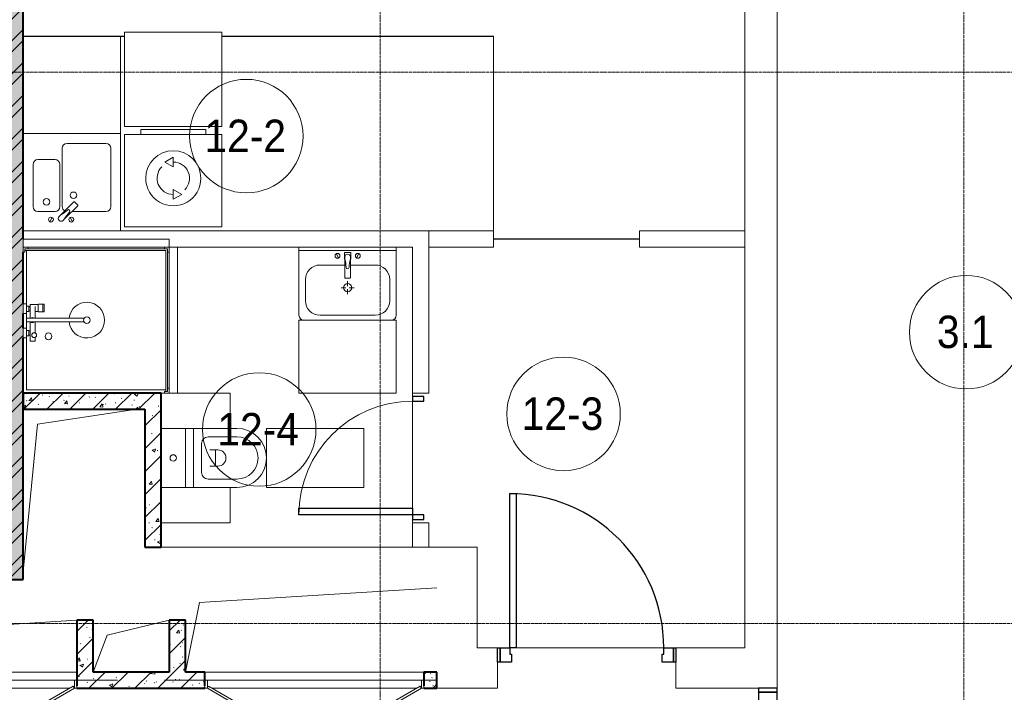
# Model space of a CAD drawing. Header units: millimetres. Extents: x 5617 to 103266, y 7718 to 198901.
# Tile 47 of 51: x 61912 to 67984, y 70375 to 74523. Entities that reach past the tile are written whole.
import ezdxf

# ---------------------------------------------------------------- set-up
doc = ezdxf.new("R2010")
doc.units = ezdxf.units.MM
doc.linetypes.add('ADSK_Линия сетки', pattern=[25, 20, -2.5, 0, -2.5])
doc.linetypes.add('Линия сетки', pattern=[25, 20, -2.5, 0, -2.5])
for name, color, linetype, lineweight in [('Двери', 7, 'Continuous', 18), ('Каркас несущий', 7, 'Continuous', 18), ('Каркас_Импост', 7, 'Continuous', 30), ('Марки помещений', 7, 'Continuous', 20), ('Мебель', 7, 'Continuous', 18), ('Монтажный зазор', 7, 'Continuous', 30), ('Оси', 7, 'Continuous', 9), ('Панель', 7, 'Continuous', 30), ('Перекрытия', 7, 'Continuous', 18), ('Сантехнические приборы', 7, 'Continuous', 18), ('Стены', 7, 'Continuous', 18), ('Стены разрез', 7, 'Continuous', 40), ('Электрооборудование', 7, 'Continuous', 18)]:
    doc.layers.add(name, color=color, linetype=linetype, lineweight=lineweight)
doc.styles.add('Arial_3', font='arial.ttf', dxfattribs={"width": 0.9, "height": 200})
pattern_1 = [(50, (0, 0), (218.62117, -19.1268), [22.86, -251.46]), (355, (0, 0), (-42.2919, 229.2684), [18.288, -201.168]), (100.451, (18.22, -1.6), (176.33107, 210.13963), [19.428, -213.708]), (46.184, (0, 60.96), (325.29495, -50.45164), [34.29, -377.19]), (96.636, (27.1, 56.76), (284.883, 296.9127), [29.142, -320.562]), (351.184, (0, 60.96), (284.8858, 296.9107), [27.432, -301.752]), (21, (30.48, 45.72), (181.93753, -122.71832), [22.86, -251.46]), (326, (30.48, 45.72), (74.1622, 221.0262), [18.288, -201.168]), (71.451, (45.64, 35.5), (256.10035, 98.30526), [19.428, -213.708]), (37.5, (0, 0), (3.70639, 101.465895), [3.353, -195.377, 3.353, -200.863, -201.93]), (37.5, (0, 0), (3.70639, 101.465895), [-402.946, 3.353, -198.577]), (7.5, (0, 0), (80.18358, 120.21653), [3.353, -113.081, 3.353, -190.805, -76.962]), (7.5, (0, 0), (80.18358, 120.21653), [-310.591, 3.353, -73.609]), (327.5, (-67.97, 0), (162.70865, -6.87497), [3.353, -72.847, 3.353, -234.391, -315.468]), (327.5, (-67.97, 0), (162.70865, -6.87497), [-313.944, 3.353, -312.115]), (317.5, (-98.45, 0), (177.75468, 30.51183), [3.353, -95.707, 3.353, -154.534, -224.028]), (317.5, (-98.45, 0), (177.75468, 30.51183), [-256.946, 3.353, -220.675])]
pattern_2 = [(45, (0, 0), (-70.71068, 70.71068), [])]

# ---------------------------------------------------------------- blocks, each defined once
blk = doc.blocks.new('MR_Душевой поддон - Санузел с душем_900х900-2560079-МКСС_K1_L15__47_700_')
at = {"layer": 'Сантехнические приборы', "color": 253, "true_color": 0xaaaaaa}
for p, q in [((-100, 870), (-90, 870)), ((-90, 870), (-90, 890)), ((-90, 890), (-70, 890)), ((790, 890), (-90, 890)), ((-90, 890), (-90, 10)), ((-80, 10), (-80, 880)), ((-80, 880), (790, 880)), ((-70, 890), (-70, 900)), ((770, 900), (770, 890)), ((770, 890), (790, 890)), ((780, 880), (780, 20)), ((790, 890), (790, 870)), ((790, 880), (790, 890)), ((790, 870), (800, 870)), ((800, 870), (800, 900)), ((338.7, 20), (338.7, 375.1)), ((361.3, 375.1), (361.3, 20)), ((251.9, 129.1), (298.9, 129.1)), ((251.9, 120), (251.9, 129.1)), ((298.9, 129.1), (298.9, 120)), ((251.9, 120), (298.9, 120)), ((251.9, 92.5), (251.9, 120)), ((298.9, 120), (251.9, 120)), ((298.9, 92.5), (251.9, 92.5)), ((253.8, 92.5), (296.6, 92.5)), ((253.8, 42), (253.8, 92.5)), ((266.7, 73.7), (338.7, 73.7)), ((296.6, 92.5), (296.6, 73.7)), ((298.9, 120), (298.9, 92.5)), ((361.3, 73.7), (428.7, 73.7)), ((455.7, 73.7), (479.1, 73.7)), ((479.1, 73.7), (479.1, 42)), ((-90, 30), (-100, 30)), ((-90, 10), (-90, 30)), ((-70, 10), (-90, 10)), ((-90, 10), (-80, 10)), ((250.2, 20), (-80, 20)), ((-70, 0), (-70, 10)), ((250.2, 20), (310, 20)), ((250.2, 0), (250.2, 20)), ((266.7, 42), (253.8, 42)), ((264, 34), (296, 34)), ((264, 20), (264, 34)), ((296, 20), (264, 20)), ((338.7, 42), (266.7, 42)), ((266.7, 42), (293.6, 42)), ((266.7, 34), (266.7, 42)), ((293.6, 34), (266.7, 34)), ((293.6, 42), (293.6, 34)), ((296, 34), (296, 20)), ((338.7, 20), (310, 20)), ((310, 20), (310, 0)), ((361.3, 20), (338.7, 20)), ((479.1, 42), (361.3, 42)), ((400, 20), (361.3, 20)), ((400, 0), (400, 20)), ((400, 20), (459.8, 20)), ((414, 20), (414, 34)), ((414, 34), (446, 34)), ((446, 20), (414, 20)), ((416.4, 34), (416.4, 42)), ((416.4, 42), (443.3, 42)), ((443.3, 34), (416.4, 34)), ((443.3, 42), (443.3, 34)), ((446, 34), (446, 20)), ((780, 20), (459.8, 20)), ((459.8, 20), (459.8, 0)), ((-100, 0), (-70, 0)), ((310, 0), (250.2, 0)), ((459.8, 0), (400, 0))]:
    blk.add_line(p, q, dxfattribs=at)
for centre, radius, start, end in [((350, 391.5), 110, 275.91598, 264.08402), ((350, 391.5), 20, 0, 180), ((350, 391.5), 20, 180, 0), ((350, 391.5), 20, 235.4667, 304.5333), ((450, 155.2), 20.9, 360, 180), ((450, 155.2), 20.9, 180, 360), ((350, 56.1), 15.5, 137.00933, 222.99067), ((350, 56.1), 15.5, 317.00933, 42.99067), ((442.2, 67.2), 15, 0, 180), ((442.2, 67.2), 15, 154.04828, 25.95172), ((442.2, 67.2), 15, 180, 0)]:
    blk.add_arc(centre, radius, start, end, dxfattribs=at)
blk = doc.blocks.new('MR_Зона обслуживания - MR_Зона обслуживания-2560081-МКСС_K1_L15__47_700_')
at = {"layer": 'Мебель', "lineweight": 9}
for p, q in [((450, 50), (-450, 50)), ((-450, 50), (-450, 0)), ((-450, 0), (450, 0)), ((450, 0), (450, 50))]:
    blk.add_line(p, q, dxfattribs=at)
blk = doc.blocks.new('MR_Унитаз напольный - Санузел с ванной-V1-МКСС_K1_L15__47_700_')
at = {"layer": 'Сантехнические приборы', "color": 253, "true_color": 0xaaaaaa}
for p, q in [((-182.5, 0), (-182.5, 267.5)), ((-130, 267.5), (-130, 90)), ((130, 90), (130, 267.5)), ((182.5, 267.5), (182.5, 0)), ((-50, 150), (-50, 100)), ((-50, 135), (50, 135)), ((50, 100), (50, 150)), ((182.5, 0), (-182.5, 0)), ((-182.5, -50), (-182.5, 0)), ((-182.5, 0), (182.5, 0)), ((-90, 50), (90, 50)), ((182.5, 0), (182.5, -50)), ((-182.5, -50), (182.5, -50)), ((-182.5, -200), (-182.5, -50)), ((182.5, -50), (-182.5, -50)), ((182.5, -50), (182.5, -200))]:
    blk.add_line(p, q, dxfattribs=at)
for centre, radius, start, end in [((0, 267.5), 182.5, 0, 180), ((0, 267.5), 130, 360, 180), ((0, 150), 50, 360, 180), ((-90, 90), 40, 180, 270), ((90, 90), 40, 270, 360), ((0, -125), 20, 360, 180), ((0, -125), 20, 180, 360)]:
    blk.add_arc(centre, radius, start, end, dxfattribs=at)
blk = doc.blocks.new('MR_Зона обслуживания - MR_Зона обслуживания-V2-МКСС_K1_L15__47_700_')
at = {"layer": 'Мебель', "lineweight": 9}
for p, q in [((182.5, 600), (-182.5, 600)), ((-182.5, 600), (-182.5, 0)), ((182.5, 0), (182.5, 600)), ((-182.5, 0), (182.5, 0))]:
    blk.add_line(p, q, dxfattribs=at)
blk = doc.blocks.new('MR_Зона обслуживания - MR_Зона обслуживания-2560084-МКСС_K1_L15__47_700_')
at = {"layer": 'Мебель', "lineweight": 9}
for p, q in [((108.75, 425), (-108.75, 425)), ((108.75, 0), (108.75, 425))]:
    blk.add_line(p, q, dxfattribs=at)
blk = doc.blocks.new('MR_Зона обслуживания - MR_Зона обслуживания-V9-МКСС_K1_L15__47_700_')
at = {"layer": 'Мебель', "lineweight": 9}
for p, q in [((108.75, 425), (-108.75, 425)), ((-108.75, 425), (-108.75, 100)), ((-108.75, 20), (-108.75, 0))]:
    blk.add_line(p, q, dxfattribs=at)
blk = doc.blocks.new('MR_Стиральная машина - Стиральная машина_600-2498981-МКСС_K1_L15__47_700_')
at = {"layer": 'Электрооборудование', "color": 253, "true_color": 0xaaaaaa}
for p, q in [((300, 0), (-300, 0)), ((-300, 0), (-300, -570)), ((300, -570), (300, 0)), ((0, -170), (-52, -200)), ((0, -230), (0, -170)), ((-52, -200), (0, -230)), ((0, -370), (0, -430)), ((52, -400), (0, -370)), ((0, -430), (52, -400)), ((-300, -570), (300, -570)), ((-200, -570), (-200, -600)), ((-200, -600), (200, -600)), ((200, -600), (200, -570))]:
    blk.add_line(p, q, dxfattribs=at)
for radius, start, end in [(170, 360, 180), (100, 135, 270), (100, 315, 90), (170, 180, 360)]:
    blk.add_arc((0, -300), radius, start, end, dxfattribs=at)
blk = doc.blocks.new('MR_Зона обслуживания - MR_Зона обслуживания-2560093-МКСС_K1_L15__47_700_')
at = {"layer": 'Мебель', "lineweight": 9}
for p, q in [((300, 0), (-300, 0)), ((-300, 0), (-300, -580)), ((300, -580), (300, 0)), ((-300, -580), (300, -580))]:
    blk.add_line(p, q, dxfattribs=at)
blk = doc.blocks.new('MR_Мойка - Кухонная мойка-V11-МКСС_K1_L15__47_700_')
at = {"layer": 'Сантехнические приборы', "color": 253, "true_color": 0xaaaaaa}
for p, q in [((-300, 550), (300, 550)), ((300, 550), (300, -50)), ((-30, 490), (210, 490)), ((-60, 100), (-60, 460)), ((240, 460), (240, 100)), ((-210, 390), (-104, 390)), ((-240, 100), (-240, 360)), ((-74, 360), (-74, 100)), ((-69.8, 48.2), (11.4, 129.4)), ((15.7, 129.4), (35.5, 109.6)), ((-104, 70), (-210, 70)), ((35.5, 105.4), (-45.7, 24.2)), ((210, 70), (0.1, 70)), ((-136.7, 6.7), (-122.6, 33.3)), ((-79, 39), (-69.8, 48.2)), ((-45.7, 24.2), (-55, 14.9)), ((2.7, 6.7), (-11.4, 33.3)), ((300, -50), (-300, -50))]:
    blk.add_line(p, q, dxfattribs=at)
for centre, radius, start, end in [((-30, 460), 30, 90, 180), ((210, 460), 30, 0, 90), ((-210, 360), 30, 90, 180), ((-104, 360), 30, 0, 90), ((10, 170), 20, 0, 180), ((-157, 130), 20, 0, 180), ((-157, 130), 20, 180, 0), ((10, 170), 20, 180, 0), ((13.5, 127.3), 3, 45, 135), ((13.5, 127.3), 3, 45, 135), ((-210, 100), 30, 180, 270), ((-104, 100), 30, 270, 0), ((-171.5, 230.2), 208.5, 299.18231, 313.4054), ((-30, 100), 30, 180, 241.44894), ((136.3, -77.5), 208.5, 136.5946, 150.81769), ((-21.7, 72.3), 9.19, 315, 135), ((33.3, 107.5), 3, 315, 45), ((33.3, 107.5), 3, 315, 45), ((210, 100), 30, 270, 0), ((-129.7, 20), 15, 0, 180), ((-129.7, 20), 15, 180, 0), ((-67, 26.9), 17, 135, 315), ((-4.3, 20), 15, 0, 180), ((-4.3, 20), 15, 180, 0)]:
    blk.add_arc(centre, radius, start, end, dxfattribs=at)
blk = doc.blocks.new('MR_Зона обслуживания - MR_Зона обслуживания-V12-МКСС_K1_L15__47_700_')
at = {"layer": 'Мебель', "lineweight": 9}
for p, q in [((300, 600), (-300, 600)), ((300, 0), (300, 600)), ((-300, 0), (300, 0))]:
    blk.add_line(p, q, dxfattribs=at)
blk = doc.blocks.new('MR_Тумба-Умывальник с зеркалом - Тумба-умывальник_600-V18-МКСС_K1_L15__47_700_')
at = {"layer": 'Сантехнические приборы', "color": 253, "true_color": 0xaaaaaa}
for p, q in [((-300, 0), (-300, -420)), ((300, -420), (300, 0)), ((-300, -20), (300, -20)), ((-69.7, -39.8), (-55.6, -66.3)), ((20, -33.1), (-20, -33.1)), ((-20, -33.1), (-20, -73.1)), ((-17, -60), (-17, -73.1)), ((17, -73.1), (17, -60)), ((20, -73.1), (20, -33.1)), ((69.7, -39.8), (55.6, -66.3)), ((-17, -110), (-170, -110)), ((-20, -73.1), (-17, -73.1)), ((-17, -73.1), (-17, -187.9)), ((17, -187.9), (17, -73.1)), ((17, -73.1), (20, -73.1)), ((170, -110), (17, -110)), ((-260, -200), (-260, -330)), ((-14, -190.9), (14, -190.9)), ((0, -210), (0, -240)), ((260, -330), (260, -200)), ((-10, -250), (-40, -250)), ((0, -290), (0, -260)), ((40, -250), (10, -250)), ((-170, -420), (170, -420))]:
    blk.add_line(p, q, dxfattribs=at)
for centre, radius, start, end in [((-62.7, -53.1), 15, 360, 180), ((-62.7, -53.1), 15, 180, 360), ((0, -60), 17, 360, 180), ((62.7, -53.1), 15, 360, 180), ((62.7, -53.1), 15, 180, 360), ((-170, -200), 90, 90, 180), ((-217.6, -129.9), 208.5, 1.5946, 15.81769), ((217.6, -129.9), 208.5, 164.18231, 178.4054), ((170, -200), 90, 360, 90), ((0, -124.1), 9.19, 180, 360), ((0, -250), 25, 0, 180), ((-14, -187.9), 3, 180, 270), ((-14, -187.9), 3, 195, 255), ((14, -187.9), 3, 270, 0), ((14, -187.9), 3, 285, 345), ((0, -250), 25, 180, 0), ((-170, -330), 90, 180, 270), ((170, -330), 90, 270, 360), ((-270, -420), 30, 180, 270), ((270, -420), 30, 270, 360)]:
    blk.add_arc(centre, radius, start, end, dxfattribs=at)
blk = doc.blocks.new('MR_Зона обслуживания - MR_Зона обслуживания-2560087-МКСС_K1_L15__47_700_')
at = {"layer": 'Мебель', "lineweight": 9}
for p, q in [((300, 0), (-300, 0)), ((-300, 0), (-300, -450)), ((300, -450), (300, 0)), ((-300, -450), (300, -450))]:
    blk.add_line(p, q, dxfattribs=at)
blk = doc.blocks.new('A_DOR_Door - Вн_3_Одинарная_800x2100-2943060-МКСС_K1_L15__47_700_')
at = {"layer": 'Двери', "color": 253, "lineweight": 30, "true_color": 0xaaaaaa}
for p, q in [((-350, 50), (-350, 750)), ((-350, 750), (-310, 750)), ((-350, 50), (-350, 750)), ((-310, 750), (-310, 50)), ((-380, 50), (-380, -20)), ((-350, 50), (-380, 50)), ((-310, 50), (-350, 50)), ((-350, -20), (-350, 50)), ((380, 50), (350, 50)), ((350, 50), (350, -20)), ((380, -20), (380, 50)), ((-380, -20), (-350, -20)), ((350, -20), (380, -20))]:
    blk.add_line(p, q, dxfattribs=at)
at = {"layer": 'Двери', "color": 254, "lineweight": 9, "true_color": 0xd4d4d4}
blk.add_arc((-350, 50), 700, 360, 90, dxfattribs=at)
blk = doc.blocks.new('101_Дверь_Однопольная - _НЧ_Мет_900х2100_Квартира_Пр-3606083-МКСС_K1_L15__47_700_')
at = {"layer": 'Каркас_Импост', "color": 253, "true_color": 0xaaaaaa}
for p, q in [((-535, 125), (-475, 125)), ((-535, 35), (-535, 125)), ((-475, 125), (-475, 85)), ((475, 125), (535, 125)), ((475, 85), (475, 125)), ((535, 125), (535, 35)), ((-475, 85), (-465, 85)), ((-465, 85), (-465, 35)), ((465, 85), (475, 85)), ((465, 35), (465, 85)), ((-465, 35), (-535, 35)), ((535, 35), (465, 35))]:
    blk.add_line(p, q, dxfattribs=at)
at = {"layer": 'Монтажный зазор', "color": 253, "true_color": 0xaaaaaa}
for p, q in [((-550, 125), (-535, 125)), ((-550, 35), (-550, 125)), ((-535, 125), (-535, 35)), ((535, 35), (535, 125)), ((535, 125), (550, 125)), ((550, 125), (550, 35)), ((-535, 35), (-550, 35)), ((550, 35), (535, 35))]:
    blk.add_line(p, q, dxfattribs=at)
at = {"layer": 'Панель', "color": 253, "true_color": 0xaaaaaa}
for p, q in [((-475, 1075), (-435, 1075)), ((-475, 125), (-475, 1075)), ((-435, 1075), (-435, 125)), ((-435, 125), (-475, 125))]:
    blk.add_line(p, q, dxfattribs=at)
blk.add_arc((-475, 125), 950, 0, 90, dxfattribs=at)
blk = doc.blocks.new('101_Дверь_Двупольная - _ПЧ_Мет_1350х2100_Лифтовый холл_Л-3669496-МКСС_K1_L15__47_700_')
at = {"layer": 'Каркас_Импост', "color": 253, "true_color": 0xaaaaaa}
for p, q in [((-715, 100), (-775, 100)), ((-775, 100), (-775, -15)), ((-715, 60), (-715, 100)), ((775, 100), (715, 100)), ((715, 100), (715, 60)), ((775, -15), (775, 100)), ((-705, 60), (-715, 60)), ((-705, -15), (-705, 60)), ((715, 60), (705, 60)), ((705, 60), (705, -15)), ((-775, -15), (-705, -15)), ((705, -15), (775, -15))]:
    blk.add_line(p, q, dxfattribs=at)
at = {"layer": 'Монтажный зазор', "color": 253, "true_color": 0xaaaaaa}
for p, q in [((-775, 100), (-800, 100)), ((-800, 100), (-800, -15)), ((-775, -15), (-775, 100)), ((800, 100), (775, 100)), ((775, 100), (775, -15)), ((800, -15), (800, 100)), ((-800, -15), (-775, -15)), ((775, -15), (800, -15))]:
    blk.add_line(p, q, dxfattribs=at)
at = {"layer": 'Панель', "color": 253, "true_color": 0xaaaaaa}
for p, q in [((715, 1040), (675, 1040)), ((675, 1040), (675, 100)), ((715, 100), (715, 1040)), ((-675, 590), (-715, 590)), ((-715, 590), (-715, 100)), ((-675, 100), (-675, 590)), ((-715, 100), (-675, 100)), ((675, 100), (715, 100))]:
    blk.add_line(p, q, dxfattribs=at)
at = {"layer": 'Панель', "color": 253, "lineweight": 18, "true_color": 0xaaaaaa}
for centre, radius, start, end in [((715, 100), 940, 90, 180), ((-715, 100), 490, 360, 90)]:
    blk.add_arc(centre, radius, start, end, dxfattribs=at)
blk = doc.blocks.new('101_Лючок доступа_Двупольный - ЛД_П_1350х2100_ПК-3931864-МКСС_K1_L15__47_700_')
at = {"layer": 'Двери', "color": 253, "true_color": 0xaaaaaa}
for p, q in [((-88.4, 380), (-660, 50)), ((-652.5, 37), (-80.9, 367)), ((-80.9, 367), (-88.4, 380)), ((88.4, 380), (80.9, 367)), ((80.9, 367), (652.5, 37)), ((660, 50), (88.4, 380)), ((-660, 50), (-675, 50)), ((-660, 50), (-652.5, 37)), ((0, 50), (-630, 50)), ((630, 50), (0, 50)), ((652.5, 37), (660, 50)), ((675, 50), (660, 50)), ((675, -50), (-675, -50))]:
    blk.add_line(p, q, dxfattribs=at)
at = {"layer": 'Каркас_Импост', "color": 253, "lineweight": 18, "true_color": 0xaaaaaa}
for p, q in [((-675, 50), (-660, 50)), ((-675, 50), (-675, 0)), ((-675, 0), (-660, 0)), ((-660, 50), (-660, 0)), ((675, 50), (660, 50)), ((660, 50), (660, 0)), ((660, 0), (675, 0)), ((675, 50), (675, 0))]:
    blk.add_line(p, q, dxfattribs=at)
blk = doc.blocks.new('101_Лючок доступа_Двупольный - ЛД_П_1500х2100-3935640-МКСС_K1_L15__47_700_')
at = {"layer": 'Двери', "color": 253, "true_color": 0xaaaaaa}
for p, q in [((-98.5, 417.5), (-735, 50)), ((-727.5, 37), (-91, 404.5)), ((-91, 404.5), (-98.5, 417.5)), ((98.5, 417.5), (91, 404.5)), ((91, 404.5), (727.5, 37)), ((735, 50), (98.5, 417.5)), ((-735, 50), (-750, 50)), ((-735, 50), (-727.5, 37)), ((0, 50), (-705, 50)), ((705, 50), (0, 50)), ((727.5, 37), (735, 50)), ((750, 50), (735, 50)), ((750, -50), (-750, -50))]:
    blk.add_line(p, q, dxfattribs=at)
at = {"layer": 'Каркас_Импост', "color": 253, "lineweight": 18, "true_color": 0xaaaaaa}
for p, q in [((-750, 50), (-735, 50)), ((-750, 50), (-750, 0)), ((-750, 0), (-735, 0)), ((-735, 50), (-735, 0)), ((750, 50), (735, 50)), ((735, 50), (735, 0)), ((735, 0), (750, 0)), ((750, 50), (750, 0))]:
    blk.add_line(p, q, dxfattribs=at)
blk = doc.blocks.new('ПР - 1520_100_Оп1210-250-3955587-МКСС_K1_L15__47_700_')
at = {"layer": 'Каркас несущий', "color": 21, "true_color": 0xffaaaa}
blk.add_line((-1000, 0), (1960, 0), dxfattribs=at)
blk.add_line((-1000, 0), (1960, 0), dxfattribs=at)
blk = doc.blocks.new('ПР - 1350_100_Оп250-80-3955011-МКСС_K1_L15__47_700_')
at = {"layer": 'Каркас несущий', "color": 21, "true_color": 0xffaaaa}
blk.add_line((-755, 0), (925, 0), dxfattribs=at)
blk.add_line((-755, 0), (925, 0), dxfattribs=at)
blk = doc.blocks.new('135_SLK_K1_AR_rvt-1-МКСС_K1_L15__47_700_')
at = {"layer": 'Стены разрез', "lineweight": 9, "true_color": 0xaaaaaa}
h = blk.add_hatch(dxfattribs=at)
h.set_pattern_fill('FP_1', color=253, style=0, pattern_type=2)
h.set_pattern_definition(pattern_1)
h.paths.add_polyline_path([(48150, 71070), (48150, 77400), (47950, 77400), (47950, 71070)])
h = blk.add_hatch(dxfattribs=at)
h.set_pattern_fill('FP_2', color=253, style=0, pattern_type=2)
h.set_pattern_definition([(45, (0, 0), (-101.02788, 101.02788), []), (45, (67.35, 0), (-101.02788, 101.02788), [])])
h.paths.add_polyline_path([(48150, 71070), (48150, 77400), (47950, 77400), (47950, 71070)])
h = blk.add_hatch(dxfattribs=at)
h.set_pattern_fill('FP_1', color=253, style=0, pattern_type=2)
h.set_pattern_definition(pattern_1)
h.paths.add_polyline_path([(48900, 72120), (49000, 72120), (49000, 72220), (48150, 72220), (48150, 72120), (48271.5, 72120)])
h = blk.add_hatch(dxfattribs=at)
h.set_pattern_fill('FP_3', color=253, style=0, pattern_type=2)
h.set_pattern_definition(pattern_2)
h.paths.add_polyline_path([(48900, 72120), (49000, 72120), (49000, 72220), (48150, 72220), (48150, 72120), (48271.5, 72120)])
h = blk.add_hatch(dxfattribs=at)
h.set_pattern_fill('FP_1', color=253, style=0, pattern_type=2)
h.set_pattern_definition(pattern_1)
h.paths.add_polyline_path([(49000, 71270), (49000, 72120), (48900, 72120), (48900, 71270), (48958.8, 71270)])
h = blk.add_hatch(dxfattribs=at)
h.set_pattern_fill('FP_3', color=253, style=0, pattern_type=2)
h.set_pattern_definition(pattern_2)
h.paths.add_polyline_path([(49000, 71270), (49000, 72120), (48900, 72120), (48900, 71270), (48958.8, 71270)])
h = blk.add_hatch(dxfattribs=at)
h.set_pattern_fill('FP_1', color=253, style=0, pattern_type=2)
h.set_pattern_definition(pattern_1)
h.paths.add_polyline_path([(48580, 70500), (48580, 70820), (48480, 70820), (48480, 70500)])
h = blk.add_hatch(dxfattribs=at)
h.set_pattern_fill('FP_3', color=253, style=0, pattern_type=2)
h.set_pattern_definition(pattern_2)
h.paths.add_polyline_path([(48580, 70500), (48580, 70820), (48480, 70820), (48480, 70500)])
h = blk.add_hatch(dxfattribs=at)
h.set_pattern_fill('FP_1', color=253, style=0, pattern_type=2)
h.set_pattern_definition(pattern_1)
h.paths.add_polyline_path([(49150, 70500), (49150, 70820), (49050, 70820), (49050, 70500)])
h = blk.add_hatch(dxfattribs=at)
h.set_pattern_fill('FP_3', color=253, style=0, pattern_type=2)
h.set_pattern_definition(pattern_2)
h.paths.add_polyline_path([(49150, 70500), (49150, 70820), (49050, 70820), (49050, 70500)])
h = blk.add_hatch(dxfattribs=at)
h.set_pattern_fill('FP_1', color=253, style=0, pattern_type=2)
h.set_pattern_definition(pattern_1)
h.paths.add_polyline_path([(50700, 70400), (50700, 70500), (50620, 70500), (50620, 70400)])
h.paths.add_polyline_path([(48480, 70400), (49270, 70400), (49270, 70500), (48480, 70500), (48480, 70413)])
h.paths.add_polyline_path([(46810, 70400), (46980, 70400), (46980, 70500), (46810, 70500), (46810, 70413)])
h.paths.add_polyline_path([(46460, 70400), (46460, 70500), (46340, 70500), (46340, 70400)])
h = blk.add_hatch(dxfattribs=at)
h.set_pattern_fill('FP_3', color=253, style=0, pattern_type=2)
h.set_pattern_definition(pattern_2)
h.paths.add_polyline_path([(50700, 70400), (50700, 70500), (50620, 70500), (50620, 70400)])
h.paths.add_polyline_path([(48480, 70400), (49270, 70400), (49270, 70500), (48480, 70500), (48480, 70413)])
h.paths.add_polyline_path([(46810, 70400), (46980, 70400), (46980, 70500), (46810, 70500), (46810, 70413)])
h.paths.add_polyline_path([(46460, 70400), (46460, 70500), (46340, 70500), (46340, 70400)])
at = {"color": 253, "lineweight": 18, "true_color": 0xaaaaaa}
for p, q in [((48237.1, 72027.8), (48850, 72120)), ((48150, 71120), (48237.1, 72027.8)), ((49237.1, 70927.8), (50700, 71020)), ((49150, 70500), (49237.1, 70927.8)), ((46997.1, 70727.8), (48480, 70820)), ((48667.1, 70727.8), (49050, 70820)), ((48580, 70500), (48667.1, 70727.8))]:
    blk.add_line(p, q, dxfattribs=at)
at = {"layer": 'Перекрытия', "color": 253, "true_color": 0xaaaaaa}
for p, q in [((52800, 77200), (52800, 70400)), ((52600, 73220), (52600, 76800)), ((52600, 70650), (52600, 73120)), ((50550, 72200), (50550, 72220)), ((50550, 72220), (50550, 72200)), ((50550, 71510), (50550, 72170)), ((50550, 72170), (50550, 71510)), ((50550, 71420), (50550, 71440)), ((50550, 71440), (50550, 71420)), ((49000, 71270), (50550, 71270)), ((50650, 71270), (50950, 71270)), ((50950, 71270), (50950, 70650)), ((50950, 70650), (51075, 70650)), ((51190, 70650), (52100, 70650)), ((52100, 70650), (51190, 70650)), ((52175, 70650), (52600, 70650)), ((51075, 70560), (51075, 70400)), ((52175, 70400), (52175, 70560)), ((51075, 70400), (50700, 70400)), ((52685, 70400), (52175, 70400))]:
    blk.add_line(p, q, dxfattribs=at)
at = {"layer": 'Стены', "color": 253, "true_color": 0xaaaaaa}
for p, q in [((48150, 74420.4), (48775, 74420.4)), ((48775, 74419.6), (48750, 74419.6)), ((49375, 74420.4), (51049.6, 74420.4)), ((51049.6, 74419.6), (49375, 74419.6)), ((51050.4, 74420.4), (51049.6, 74420.4)), ((51049.6, 73220), (51049.6, 74419.6)), ((51050.4, 74420.4), (51050.4, 73220)), ((48750, 73220), (50650, 73220)), ((50650, 73120), (50650, 73220)), ((50650, 73220), (51049.6, 73220)), ((50650, 73220), (50650, 73120)), ((51050, 73220), (51050.4, 73220)), ((51050, 73220), (51050, 73120)), ((51050, 73170.4), (51950, 73170.4)), ((51050, 73170.4), (51050, 73169.6)), ((51950, 73220), (52600, 73220)), ((51950, 73220), (51950, 73120)), ((51950, 73170.4), (51950, 73169.6)), ((52600, 73220), (52600, 73120)), ((50550, 73120), (49100, 73120)), ((50550, 72220), (50550, 73120)), ((50650, 73120), (50650, 72220)), ((51050, 73120), (50650, 73120)), ((51950, 73169.6), (51050, 73169.6)), ((52600, 73120), (51950, 73120)), ((50550, 72220), (50650, 72220)), ((50550, 71270), (50550, 71420)), ((50650, 71420), (50550, 71420)), ((50650, 71420), (50650, 71270)), ((50550, 71270), (50650, 71270)), ((46980, 70500), (48480, 70500)), ((49270, 70500), (50620, 70500))]:
    blk.add_line(p, q, dxfattribs=at)
at = {"layer": 'Стены разрез', "color": 253, "true_color": 0xaaaaaa}
for p, q in [((48150, 73170), (48150, 77400)), ((48150, 72769.8), (48150, 73090)), ((48150, 72620), (48150, 72710)), ((48150, 71070), (48150, 72560.2)), ((49000, 72220), (48150, 72220)), ((48150, 72220), (48150, 72120)), ((49000, 72120), (49000, 72220)), ((48150, 72120), (48900, 72120)), ((48900, 72120), (48900, 71270)), ((49000, 71270), (49000, 72120)), ((48900, 71270), (49000, 71270)), ((47950, 71070), (48150, 71070)), ((48480, 70820), (48480, 70500)), ((48580, 70820), (48480, 70820)), ((48580, 70500), (48580, 70820)), ((49050, 70820), (49050, 70500)), ((49150, 70820), (49050, 70820)), ((49150, 70500), (49150, 70820)), ((48480, 70500), (48480, 70415)), ((49050, 70500), (48580, 70500)), ((49270, 70500), (49150, 70500)), ((49270, 70415), (49270, 70500)), ((50700, 70500), (50620, 70500)), ((50620, 70500), (50620, 70415)), ((50700, 70400), (50700, 70500)), ((48480, 70400), (49270, 70400)), ((50620, 70400), (50700, 70400))]:
    blk.add_line(p, q, dxfattribs=at)
at = {"layer": 'Двери', "color": 253, "lineweight": 18, "true_color": 0xaaaaaa}
for name, p, rotation in [('A_DOR_Door - Вн_3_Одинарная_800x2100-2943060-МКСС_K1_L15__47_700_', (50600, 71820), 90.00000000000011), ('101_Лючок доступа_Двупольный - ЛД_П_1500х2100-3935640-МКСС_K1_L15__47_700_', (47730, 70450), 180), ('101_Лючок доступа_Двупольный - ЛД_П_1350х2100_ПК-3931864-МКСС_K1_L15__47_700_', (49945, 70450), 180), ('101_Дверь_Двупольная - _ПЧ_Мет_1350х2100_Лифтовый холл_Л-3669496-МКСС_K1_L15__47_700_', (52700, 69600), 269.9999999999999)]:
    blk.add_blockref(name, p, dxfattribs=dict(at, rotation=rotation))
blk.add_blockref('101_Дверь_Однопольная - _НЧ_Мет_900х2100_Квартира_Пр-3606083-МКСС_K1_L15__47_700_', (51625, 70525), dxfattribs=at)
at = {"layer": 'Каркас несущий', "color": 253, "lineweight": 18, "true_color": 0xaaaaaa, "rotation": 180}
for name, p in [('ПР - 1520_100_Оп1210-250-3955587-МКСС_K1_L15__47_700_', (47730, 70450)), ('ПР - 1350_100_Оп250-80-3955011-МКСС_K1_L15__47_700_', (49945, 70450))]:
    blk.add_blockref(name, p, dxfattribs=at)
at = {"layer": 'Мебель', "color": 253, "lineweight": 18, "true_color": 0xaaaaaa}
for name, p in [('MR_Зона обслуживания - MR_Зона обслуживания-V12-МКСС_K1_L15__47_700_', (48450, 73820)), ('MR_Зона обслуживания - MR_Зона обслуживания-2560081-МКСС_K1_L15__47_700_', (48600, 73120)), ('MR_Зона обслуживания - MR_Зона обслуживания-2560087-МКСС_K1_L15__47_700_', (50150, 72670))]:
    blk.add_blockref(name, p, dxfattribs=at)
for name, p, rotation in [('MR_Зона обслуживания - MR_Зона обслуживания-2560093-МКСС_K1_L15__47_700_', (49075, 73865), 180), ('MR_Зона обслуживания - MR_Зона обслуживания-2560081-МКСС_K1_L15__47_700_', (49050, 72670), 269.9999999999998), ('MR_Зона обслуживания - MR_Зона обслуживания-V9-МКСС_K1_L15__47_700_', (49000, 72111.2), 270.0000000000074), ('MR_Зона обслуживания - MR_Зона обслуживания-V2-МКСС_K1_L15__47_700_', (49650, 71820), 270.0000000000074), ('MR_Зона обслуживания - MR_Зона обслуживания-2560084-МКСС_K1_L15__47_700_', (49000, 71528.7), 270.0000000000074)]:
    blk.add_blockref(name, p, dxfattribs=dict(at, rotation=rotation))
at = {"layer": 'Сантехнические приборы', "color": 253, "lineweight": 18, "true_color": 0xaaaaaa}
for name, p in [('MR_Мойка - Кухонная мойка-V11-МКСС_K1_L15__47_700_', (48450, 73270)), ('MR_Тумба-Умывальник с зеркалом - Тумба-умывальник_600-V18-МКСС_K1_L15__47_700_', (50150, 73120))]:
    blk.add_blockref(name, p, dxfattribs=at)
for name, p, rotation in [('MR_Душевой поддон - Санузел с душем_900х900-2560079-МКСС_K1_L15__47_700_', (48150, 73020), 269.9999999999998), ('MR_Унитаз напольный - Санузел с ванной-V1-МКСС_K1_L15__47_700_', (49200, 71820), 270.0000000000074)]:
    blk.add_blockref(name, p, dxfattribs=dict(at, rotation=rotation))
at = {"layer": 'Электрооборудование', "color": 253, "lineweight": 18, "true_color": 0xaaaaaa, "rotation": 180}
blk.add_blockref('MR_Стиральная машина - Стиральная машина_600-2498981-МКСС_K1_L15__47_700_', (49075, 73245), dxfattribs=at)
blk = doc.blocks.new('050_Марка_Помещение - Номер-620969-МКСС_K1_L15__47_700_')
at = {"layer": 'Марки помещений'}
blk.add_circle((0, 0), 3.5, dxfattribs=at)

msp = doc.modelspace()

# ---------------------------------------------------------------- linework, layer by layer
at = {"layer": 'Оси', "linetype": 'Линия сетки'}
for p, q in [((64134, 57340.2), (64134, 78150)), ((67734, 57340.2), (67734, 78150))]:
    msp.add_line(p, q, dxfattribs=at)
at = {"layer": 'Оси', "linetype": 'ADSK_Линия сетки'}
for p, q in [((71384, 74200), (25496.4, 74200)), ((71384, 70800), (25496.4, 70800))]:
    msp.add_line(p, q, dxfattribs=at)

# ---------------------------------------------------------------- block references
at = {"lineweight": 5}
msp.add_blockref('135_SLK_K1_AR_rvt-1-МКСС_K1_L15__47_700_', (13784, 0), dxfattribs=at)
at = {"layer": 'Марки помещений', "xscale": 99.99999999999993, "yscale": 99.99999999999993, "zscale": 99.99999999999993}
for p in [(63309.1, 73804.9), (67748.8, 72596), (65265.8, 72091.6), (63388.9, 71995.6)]:
    msp.add_blockref('050_Марка_Помещение - Номер-620969-МКСС_K1_L15__47_700_', p, dxfattribs=at)

# ---------------------------------------------------------------- texts
at = {"layer": 'Марки помещений', "lineweight": 9, "char_height": 200, "attachment_point": 1, "style": 'Arial_3'}
for s, insert, width in [('12-2', (63051.1, 73906.6), 620.506), ('3.1', (67568.1, 72697.8), 432.911), ('12-3', (65007.7, 72193.3), 620.506), ('12-4', (63130.9, 72097.4), 620.506)]:
    msp.add_mtext(s, dxfattribs=dict(at, insert=insert, width=width))

doc.saveas('drawing.dxf')
